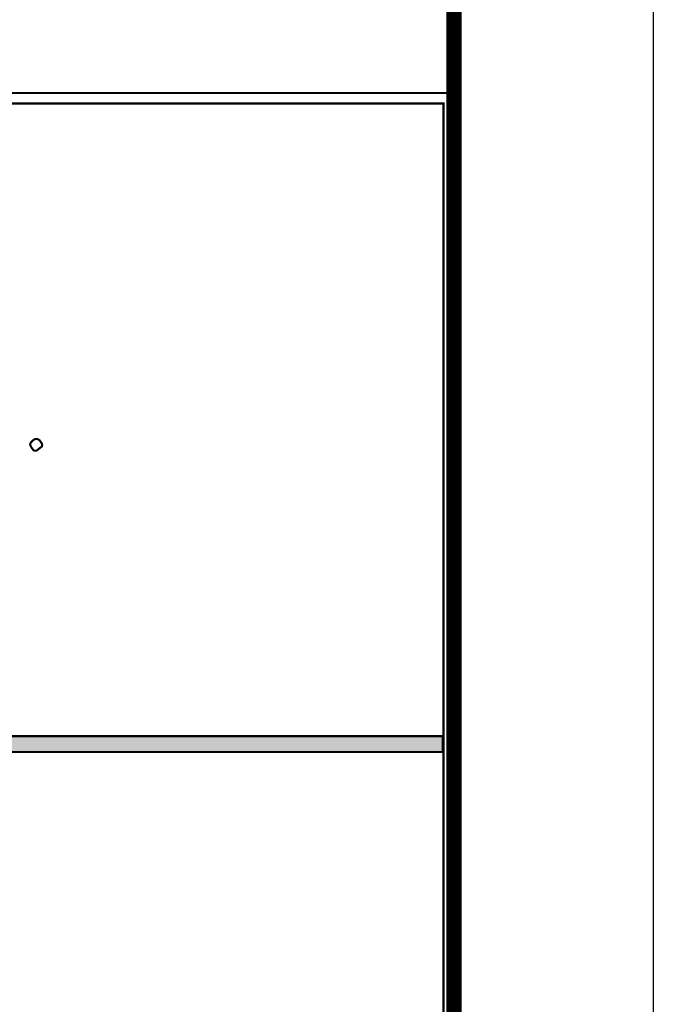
# Model space of a CAD drawing. Extents: x -2911 to 10058, y -5912 to -1002.
# Tile 35 of 43: x 8608 to 8647, y -3626 to -3564. Entities that reach past the tile are written whole.
import ezdxf

# ---------------------------------------------------------------- set-up
doc = ezdxf.new("R2010")
doc.units = 0
doc.header["$LTSCALE"] = 1.125
for name, color, linetype in [('BA_RAM', 2, 'CONTINUOUS'), ('BA_SZR', 7, 'CONTINUOUS'), ('TAB', 7, 'CONTINUOUS')]:
    doc.layers.add(name, color=color, linetype=linetype)

msp = doc.modelspace()

# ---------------------------------------------------------------- linework, layer by layer
at = {"layer": 'BA_RAM'}
msp.add_lwpolyline([(7284.994, -3802.469), (7284.994, -2777.469), (8647.376, -2777.469), (8647.376, -3802.469)], close=True, dxfattribs=at)
at = {"layer": 'BA_SZR', "linetype": 'Continuous', "const_width": 0.97}
msp.add_lwpolyline([(7359.994, -3789.969), (7359.994, -2789.969), (8634.876, -2789.969), (8634.876, -3789.969)], close=True, dxfattribs=at)
at = {"layer": 'TAB', "linetype": 'Continuous', "const_width": 0.131}
for points in [[(8462.51, -3568.904), (8634.876, -3568.904), (8634.876, -3789.969), (8462.51, -3789.969)], [(8463.165, -3569.56), (8634.221, -3569.56), (8634.221, -3789.314), (8463.165, -3789.314)], [(8608.694, -3590.598), (8608.788, -3590.617), (8608.874, -3590.674), (8608.954, -3590.768), (8609.006, -3590.855), (8609.038, -3590.927), (8609.049, -3590.983), (8609.046, -3591.023), (8609.038, -3591.054), (8609.024, -3591.078), (8608.994, -3591.105), (8608.936, -3591.149), (8608.849, -3591.21), (8608.788, -3591.266), (8608.744, -3591.303), (8608.718, -3591.323), (8608.695, -3591.331), (8608.666, -3591.336), (8608.629, -3591.338), (8608.579, -3591.335), (8608.54, -3591.327), (8608.514, -3591.314), (8608.488, -3591.287), (8608.452, -3591.239), (8608.403, -3591.172), (8608.342, -3591.071), (8608.306, -3590.996), (8608.294, -3590.947), (8608.309, -3590.876), (8608.356, -3590.8), (8608.434, -3590.72), (8608.525, -3590.652), (8608.611, -3590.611)], [(8463.236, -3610.236), (8634.171, -3610.236), (8634.171, -3609.242), (8463.236, -3609.242)]]:
    msp.add_lwpolyline(points, close=True, dxfattribs=at)
at = {"layer": 'TAB', "linetype": 'Continuous'}
msp.add_solid([(8463.236, -3610.236), (8634.171, -3610.236), (8463.236, -3609.242), (8634.171, -3609.242)], dxfattribs=at)

doc.saveas('drawing.dxf')
